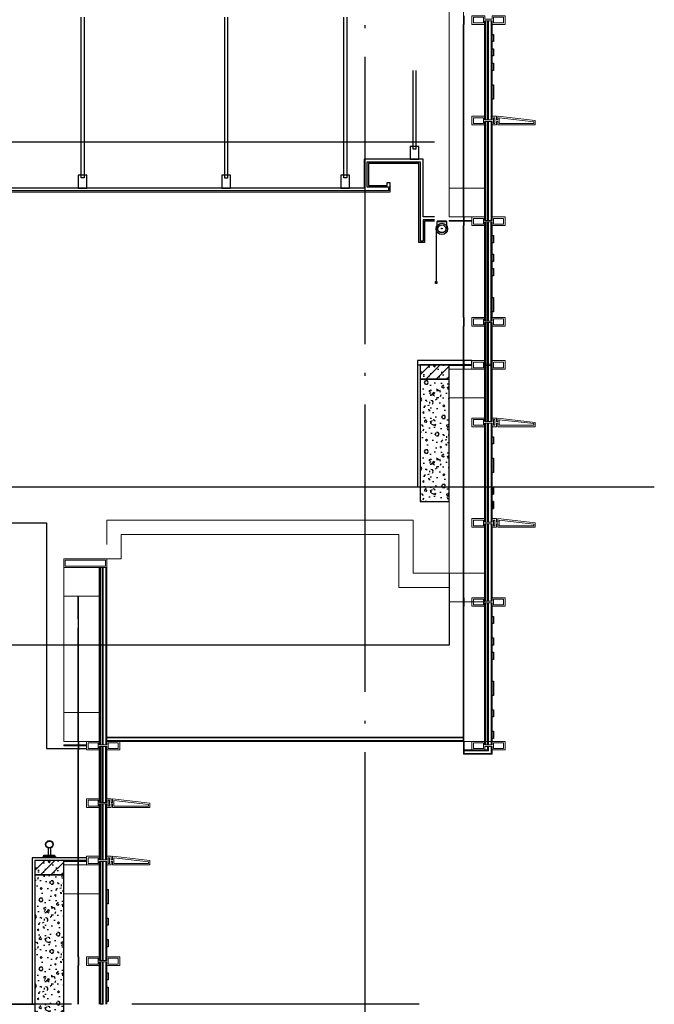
# Model space of a CAD drawing. Extents: x 1147314 to 1218578, y -272074 to -241968.
# Tile 29 of 47: x 1199590 to 1204009, y -266768 to -259915. Entities that reach past the tile are written whole.
import ezdxf

# ---------------------------------------------------------------- set-up
doc = ezdxf.new("R2010")
doc.units = 0
doc.header["$LTSCALE"] = 1000
doc.header["$MEASUREMENT"] = 0
doc.linetypes.add('230303生产综合楼-平面图_t8$0$DOTE', pattern=[2.42, 2, -0.2, 0.02, -0.2])
for name, color, linetype in [('A-DOOR-FIRE', 4, 'Continuous'), ('A-SECT-SURF', 6, 'Continuous'), ('A-看线', 115, 'Continuous'), ('DOTE', 1, 'Continuous'), ('FF-窗帘-JYZS', 8, 'Continuous'), ('LY_MC_section A', 140, 'Continuous'), ('PUB_HATCH', 8, 'Continuous'), ('SURFACE', 6, 'Continuous'), ('WALL', 255, 'Continuous'), ('吊顶', 183, 'Continuous'), ('墙身抹灰', 6, 'Continuous')]:
    doc.layers.add(name, color=color, linetype=linetype)
for name, color, linetype, lineweight in [('A-WALL-INSL', 241, 'Continuous', 0), ('WALL-CURT-GLAZ', 120, 'Continuous', 0), ('WALL-CURT-METL', 211, 'Continuous', 0)]:
    doc.layers.add(name, color=color, linetype=linetype, lineweight=lineweight)

# ---------------------------------------------------------------- blocks, each defined once
blk = doc.blocks.new('A$C071d96ed')
at = {"layer": 'A-看线'}
for points in [[(44, -690), (44, 0)], [(50, -690), (50, 0)], [(196, -665), (196, -25)], [(200, -665), (200, -25)]]:
    blk.add_lwpolyline(points, dxfattribs=at)
at = {"layer": 'WALL-CURT-GLAZ'}
for p, q in [((0, -690), (0, 0)), ((6, -690), (6, 0)), ((25, -690), (25, 0)), ((31, -690), (31, 0))]:
    blk.add_line(p, q, dxfattribs=at)
blk = doc.blocks.new('A$C37e4a2ef')
at = {"layer": 'A-看线'}
for points in [[(196, -60), (196, 0)], [(200, -60), (200, 0)]]:
    blk.add_lwpolyline(points, dxfattribs=at)
at = {"layer": 'WALL-CURT-METL'}
for points in [[(140, -60), (50, -60), (50, -35), (0, -35), (0, -60), (-30, -60), (-30, -35), (-40, -35), (-40, -60), (-300, -60), (-300, -30), (-40, 0), (-40, -25), (-30, -25), (-30, 0), (0, 0), (0, -25), (50, -25), (50, 0), (140, 0)], [(-50, -50), (-50, -11.2), (-290, -38.9), (-290, -50)], [(-20, -10), (-10, -10), (-10, -50), (-20, -50)], [(130, -25), (130, -10), (60, -10), (60, -50), (130, -50)]]:
    blk.add_lwpolyline(points, close=True, dxfattribs=at)
blk = doc.blocks.new('A$C42b86bd6')
at = {"layer": 'A-看线'}
for points in [[(286, 0), (286, -60)], [(290, 0), (290, -60)]]:
    blk.add_lwpolyline(points, dxfattribs=at)
at = {"layer": 'WALL-CURT-METL'}
for points in [[(230, -60), (230, 0), (140, 0), (140, -25), (90, -25), (90, 0), (0, 0), (0, -60), (90, -60), (90, -35), (140, -35), (140, -60)], [(80, -25), (80, -10), (10, -10), (10, -50), (80, -50)], [(220, -50), (220, -10), (150, -10), (150, -35), (150, -50)]]:
    blk.add_lwpolyline(points, close=True, dxfattribs=at)
blk = doc.blocks.new('A$C827e71c0')
at = {"layer": 'A-DOOR-FIRE'}
blk.add_blockref('A$C42b86bd6', (-90, 0), dxfattribs=at)
blk = doc.blocks.new('A$C38d1714a')
at = {"layer": 'A-WALL-INSL'}
blk.add_lwpolyline([(0, 0), (250, 0), (250, -200), (0, -200)], close=True, dxfattribs=at)
blk = doc.blocks.new('A$Cb5ae1680')
at = {"layer": 'A-看线'}
for points in [[(44, 0), (44, 690)], [(50, 0), (50, 690)], [(196, 25), (196, 665)], [(200, 25), (200, 665)]]:
    blk.add_lwpolyline(points, dxfattribs=at)
at = {"layer": 'LY_MC_section A'}
for points in [[(0, 0), (0, 690)], [(6, 0), (6, 690)], [(25, 0), (25, 690)], [(31, 0), (31, 690)]]:
    blk.add_lwpolyline(points, dxfattribs=at)
blk = doc.blocks.new('A$C7aab0e27')
at = {"layer": 'A-DOOR-FIRE'}
blk.add_blockref('A$C37e4a2ef', (0, 0), dxfattribs=at)
blk = doc.blocks.new('A$Ca8bf0082')
at = {"layer": 'FF-窗帘-JYZS'}
blk.add_line((-7.2, -55.8), (-7.2, -424.9), dxfattribs=at)
for points in [[(0, -1.6), (64, -1.6), (64, 0), (0, 0)], [(-11.6, -420.7), (-2.8, -420.7), (-2.8, -432.6), (-11.6, -432.6)], [(-9.6, -422.7), (-4.8, -422.7), (-4.8, -430.6), (-9.6, -430.6)]]:
    blk.add_lwpolyline(points, close=True, dxfattribs=at)
blk.add_lwpolyline([(64, -1.6), (64, -44.8), (63.2, -51.2, -0.871795), (0.8, -51.2), (0, -44.8), (0, -1.6)], format="xyb", dxfattribs=at)
for centre, radius in [((32, -53.2), 39.2), ((32, -53.2), 28), ((32.4, -50.1), 2.73), ((-7.2, -424.9), 1.2)]:
    blk.add_circle(centre, radius, dxfattribs=at)
blk = doc.blocks.new('wuiyu')
at = {"layer": '吊顶'}
for points in [[(1198037.9, -259897.2), (1198037.9, -261016.2), (1198017.9, -261016.2), (1198017.9, -259897.2)], [(1199037.9, -259897.4), (1199037.9, -261016.5), (1199017.9, -261016.5), (1199017.9, -259897.4)], [(1200037.9, -259897.7), (1200037.9, -261016.7), (1200017.9, -261016.7), (1200017.9, -259897.7)], [(1201037.9, -259897.7), (1201037.9, -261017), (1201017.9, -261017), (1201017.9, -259897.7)], [(1201866.7, -259897.4), (1201866.7, -261016.7), (1201846.7, -261016.7), (1201846.7, -259897.4)], [(1202349, -260267.7), (1202349, -260816.6), (1202329, -260816.6), (1202329, -260267.7)], [(1202479, -261287.7), (1202400, -261287.6), (1202400, -260886.6), (1201988, -260886.6), (1201988, -261086.7), (1196766.2, -261087.4)], [(1202479, -261307.7), (1202398, -261307.6), (1202398, -261456.6), (1202380, -261456.6), (1202380, -260906.6), (1202008, -260906.6), (1202008, -261078.3), (1202158, -261078.3), (1202158, -261106.6), (1196766.2, -261107.4)], [(1202479, -261317.7), (1202408, -261317.6), (1202408, -261466.6), (1202370, -261466.6), (1202370, -260916.6), (1202018, -260916.6), (1202018, -261068.3), (1202149, -261068.3), (1202149, -261048.6), (1202168, -261048.6), (1202168, -261116.6), (1196766.2, -261117.4)]]:
    blk.add_lwpolyline(points, dxfattribs=at)
for points in [[(1202369, -260796.6), (1202309, -260796.6), (1202309, -260886.6), (1202369, -260886.6)], [(1198057.9, -260996.2), (1197997.9, -260996.2), (1197997.9, -261086.2), (1198057.9, -261086.2)], [(1199057.9, -260996.5), (1198997.9, -260996.5), (1198997.9, -261086.5), (1199057.9, -261086.5)], [(1200057.9, -260996.7), (1199997.9, -260996.7), (1199997.9, -261086.7), (1200057.9, -261086.7)], [(1201057.9, -260997), (1200997.9, -260997), (1200997.9, -261087), (1201057.9, -261087)], [(1201886.7, -260996.7), (1201826.7, -260996.7), (1201826.7, -261086.7), (1201886.7, -261086.7)], [(1201886.7, -260996.7), (1201826.7, -260996.7), (1201826.7, -261086.7), (1201886.7, -261086.7)]]:
    blk.add_lwpolyline(points, close=True, dxfattribs=at)
at = {"layer": 'FF-窗帘-JYZS'}
blk.add_blockref('A$Ca8bf0082', (1202497, -261317.7), dxfattribs=at)
blk = doc.blocks.new('A$C429b8df4')
at = {"layer": '吊顶'}
for points in [[(-9, 97.9), (-9, 30)], [(9, 97.9), (9, 30)]]:
    blk.add_lwpolyline(points, dxfattribs=at)
for points in [[(43.4, 30), (-43.4, 30), (-43.4, 39.2), (43.4, 39.2)], [(36.9, 39.2), (-37.9, 39.2), (-37.9, 48.4), (36.9, 48.4)]]:
    blk.add_lwpolyline(points, close=True, dxfattribs=at)
for radius in [26.5, 23.5]:
    blk.add_circle((0, 122.8), radius, dxfattribs=at)

msp = doc.modelspace()

# ---------------------------------------------------------------- hatches: boundary and pattern name
at = {"layer": 'PUB_HATCH'}
h = msp.add_hatch(dxfattribs=at)
h.set_pattern_fill('钢筋混凝土', color=256, scale=20, style=0)
h.set_pattern_definition([(45, (-1048875.837, 107250.536), (-35.3553391, 35.3553391), []), (50, (-1048875.84, 107250.54), (143.4520365, -12.550427), [15, -165]), (355, (-1048875.84, 107250.54), (-27.750267, 150.438427), [12, -132]), (100.4514, (-1048863.88, 107249.49), (115.701876, 137.887908), [12.748038, -140.228422]), (46.1842, (-1048875.84, 107290.54), (213.44821, -33.103803), [22.5, -247.5]), (96.6356, (-1048858.05, 107287.78), (186.932541, 194.823574), [19.122058, -210.3426]), (351.1842, (-1048875.84, 107290.54), (186.93239, 194.82372), [18, -198]), (21, (-1048855.84, 107280.54), (119.3814104, -80.523778), [15, -165]), (326, (-1048855.84, 107280.54), (48.663066, 145.030009), [12, -132]), (71.4514, (-1048845.89, 107273.83), (168.044526, 64.506099), [12.748038, -140.228422]), (37.5, (-1048875.837, 107250.536), (2.4319711, 66.5787708), [0, -130.4, 0, -134, 0, -132.5]), (7.5, (-1048875.84, 107250.536), (52.6139075, 78.8823424), [0, -76.4, 0, -127.4, 0, -50.5]), (327.5, (-1048920.437, 107250.536), (106.7644872, -4.5109743), [0, -50, 0, -156, 0, -207]), (317.5, (-1048940.44, 107250.54), (116.637234, 20.0209965), [0, -65, 0, -103.6, 0, -147])])
h.paths.add_polyline_path([(1202579, -262317.7), (1202379, -262317.7), (1202379, -262417.7), (1202579, -262417.7)])
h = msp.add_hatch(dxfattribs=at)
h.set_pattern_fill('加气混凝土', color=256, scale=20, style=0)
h.set_pattern_definition([(0, (-1048805.04, 106777.34), (120, 240), [0, -240]), (0, (-1048945.44, 106744.94), (120, 240), [0, -240]), (0, (-1048867.44, 106742.54), (120, 240), [0, -240]), (0, (-1048782.24, 106813.34), (120, 240), [0, -240]), (0, (-1048881.84, 106730.54), (120, 240), [0, -240]), (0, (-1048758.24, 106964.54), (120, 240), [0, -240]), (0, (-1048831.44, 106945.34), (120, 240), [0, -240]), (0, (-1048793.04, 106915.34), (120, 240), [0, -240]), (0, (-1048988.64, 106910.54), (120, 240), [0, -240]), (0, (-1048871.04, 106899.74), (120, 240), [0, -240]), (0, (-1048916.64, 106838.54), (120, 240), [0, -240]), (0, (-1048914.24, 106748.54), (120, 240), [0, -240]), (0, (-1048824.24, 106738.94), (120, 240), [0, -240]), (0, (-1048758.24, 106844.54), (120, 240), [0, -240]), (0, (-1048982.64, 106807.34), (120, 240), [0, -240]), (0, (-1048962.24, 106848.14), (120, 240), [0, -240]), (0, (-1048868.64, 106831.34), (120, 240), [0, -240]), (0, (-1048902.24, 106796.54), (120, 240), [0, -240]), (0, (-1048921.44, 106875.74), (120, 240), [0, -240]), (0, (-1048891.44, 106965.74), (120, 240), [0, -240]), (0, (-1048973.04, 106756.94), (120, 240), [0, -240]), (0, (-1048841.04, 106916.54), (120, 240), [0, -240]), (0, (-1048952.64, 106920.14), (120, 240), [0, -240]), (0, (-1048971.84, 106951.34), (120, 240), [0, -240]), (130.601294, (-1048772.978, 106889.394), (-599.99999337, 720.00000315), [10.536622, -4414.8444]), (18.4349488, (-1048790.12, 106893.966), (599.9999978, 239.9999982), [10.842096, -1507.05116]), (90, (-1048790.12, 106883.68), (120, 240), [10.285714, -469.71426]), (161.565051, (-1048779.836, 106880.25), (-600.000003, 239.9999821), [10.842096, -1507.05116]), (53.1301023, (-1048779.836, 106880.25), (120.0000002, 239.9999999), [11.428572, -1188.5714]), (135, (-1048770.69, 106757.97), (-120.0000145, 239.9999838), [9.697464, -669.12504]), (45, (-1048784.41, 106757.97), (119.9999992, 239.999999), [9.697464, -669.12504]), (135, (-1048777.55, 106751.11), (-120.0000145, 239.9999838), [9.697464, -669.12504]), (45, (-1048777.55, 106751.11), (119.9999992, 239.999999), [9.697464, -669.12504]), (116.565051, (-1048886.12, 106919.1), (-2e-05, 479.999987), [12.77753, -255.5506]), (180, (-1048891.84, 106930.54), (-120, 240), [13.714286, -226.2857]), (63.434949, (-1048911.26, 106919.1), (1e-06, 479.999998), [12.77753, -255.5506]), (116.565051, (-1048905.55, 106907.68), (-2e-05, 479.999987), [12.77753, -255.5506]), (0, (-1048905.55, 106907.68), (120, 240), [13.714286, -226.2857]), (63.434949, (-1048891.84, 106907.68), (1e-06, 479.999998), [12.77753, -255.5506]), (107.102728, (-1048795.8355, 106837.966), (-359.999986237, 1200.000001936), [15.544538, -6513.161]), (143.972626, (-1048800.407, 106852.823), (-2279.9999711, 1679.9999981), [15.544538, -3248.808]), (180, (-1048812.98, 106861.97), (-120, 240), [14.857142, -225.14284]), (36.0273733, (-1048840.407, 106852.823), (2279.99998315, 1679.99998189), [15.544538, -3248.808]), (71.5650511, (-1048844.98, 106839.11), (360.00000185, 1199.99999793), [14.456126, -1503.43712]), (107.102728, (-1048840.407, 106824.2515), (-359.999986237, 1200.000001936), [15.544538, -6513.161]), (143.972626, (-1048827.836, 106815.109), (-2279.9999711, 1679.9999981), [15.544538, -3248.808]), (0, (-1048827.84, 106815.1), (120, 240), [14.857142, -225.14284]), (36.0273733, (-1048812.978, 106815.109), (2279.99998315, 1679.99998189), [15.544538, -3248.808]), (71.5650511, (-1048800.407, 106824.25), (360.00000185, 1199.99999793), [14.456126, -1503.43712]), (150.255118, (-1048793.55, 106949.966), (-360.00000085, 239.99999703), [9.214008, -1925.72784]), (90, (-1048801.55, 106945.4), (120, 240), [9.142858, -470.8571]), (29.7448813, (-1048801.55, 106945.394), (360.0000002, 239.99999888), [9.214008, -1925.72784]), (116.565051, (-1048849.55, 106779.68), (-2e-05, 479.999987), [12.77753, -255.5506]), (168.690067, (-1048855.264, 106791.109), (-1080.0000008, 239.99999398), [11.654902, -2435.8742]), (41.1859251, (-1048875.836, 106785.394), (2999.999981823, 2639.999976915), [12.148738, -5090.3208]), (90, (-1048875.84, 106773.97), (120, 240), [11.428572, -468.5714]), (138.814074, (-1048866.693, 106765.966), (-2999.999946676, 2640.000016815), [12.148738, -5090.3208]), (16.6992442, (-1048866.693, 106765.966), (3959.999970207, 1199.99998743), [11.93178, -4999.415]), (60.9453959, (-1048855.264, 106769.394), (119.99999968, 239.99999788), [11.766434, -4930.1358]), (109.983106, (-1048950.121, 106880.251), (-600.00000226, 1679.999995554), [13.3768, -5604.879]), (155.556045, (-1048954.693, 106892.823), (-1560.000005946, 719.99998504), [13.809194, -5786.0526]), (24.4439547, (-1048979.836, 106892.823), (1560.00000078, 719.999996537), [13.809194, -5786.0526]), (70.0168934, (-1048984.407, 106880.251), (600.00000181, 1679.99999583), [13.3768, -5604.879]), (109.983106, (-1048979.836, 106867.68), (-600.00000226, 1679.999995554), [13.3768, -5604.879]), (160.016893, (-1048967.264, 106863.109), (-600.00000035, 239.99998907), [13.3768, -2795.751]), (19.9831065, (-1048967.264, 106863.109), (599.9999967, 239.99999962), [13.3768, -2795.751]), (70.0168934, (-1048954.693, 106867.68), (600.00000181, 1679.99999583), [13.3768, -5604.879]), (122.005383, (-1048860.978, 106858.537), (-120.0000161, 239.99998775), [10.781693, -2253.3736]), (18.4349488, (-1048876.98, 106864.25), (599.9999978, 239.9999982), [10.842096, -1507.05116]), (90, (-1048876.98, 106853.97), (120, 240), [10.285714, -469.71426]), (161.565051, (-1048866.693, 106850.537), (-600.000003, 239.9999821), [10.842096, -1507.05116]), (54.4623222, (-1048866.693, 106850.537), (839.99999878, 1199.9999982), [9.831228, -4119.2846]), (116.565051, (-1048930.7, 106800.25), (-2e-05, 479.999987), [12.77753, -255.5506]), (180, (-1048936.4, 106811.68), (-120, 240), [12.571428, -227.42856]), (59.0362434, (-1048955.836, 106800.251), (120.00000039, 239.99999884), [13.32789, -2785.5288]), (120.963756, (-1048948.978, 106788.823), (-120.0000164, 239.99998898), [13.32789, -2785.5288]), (0, (-1048948.98, 106788.82), (120, 240), [12.571428, -227.42856]), (63.434949, (-1048936.4, 106788.82), (1e-06, 479.999998), [12.77753, -255.5506])])
h.paths.add_polyline_path([(1202579, -262417.7), (1202379, -262417.7), (1202379, -263267.7), (1202579, -263267.7)])
h = msp.add_hatch(dxfattribs=at)
h.set_pattern_fill('钢筋混凝土', color=256, scale=20, style=0)
h.set_pattern_definition([(45, (-1051558.64, 103800.49), (-35.3553391, 35.3553391), []), (50, (-1051558.64, 103800.49), (143.4520365, -12.550427), [15, -165]), (355, (-1051558.64, 103800.49), (-27.750267, 150.438427), [12, -132]), (100.4514, (-1051546.69, 103799.44), (115.701876, 137.887908), [12.748038, -140.228422]), (46.1842, (-1051558.64, 103840.49), (213.44821, -33.103803), [22.5, -247.5]), (96.6356, (-1051540.85, 103837.73), (186.932541, 194.823574), [19.122058, -210.3426]), (351.1842, (-1051558.64, 103840.49), (186.93239, 194.82372), [18, -198]), (21, (-1051538.64, 103830.49), (119.3814104, -80.523778), [15, -165]), (326, (-1051538.64, 103830.49), (48.663066, 145.030009), [12, -132]), (71.4514, (-1051528.69, 103823.78), (168.044526, 64.506099), [12.748038, -140.228422]), (37.5, (-1051558.64, 103800.49), (2.4319711, 66.5787708), [0, -130.4, 0, -134, 0, -132.5]), (7.5, (-1051558.64, 103800.49), (52.6139075, 78.8823424), [0, -76.4, 0, -127.4, 0, -50.5]), (327.5, (-1051603.24, 103800.49), (106.7644872, -4.5109743), [0, -50, 0, -156, 0, -207]), (317.5, (-1051623.24, 103800.49), (116.637234, 20.0209965), [0, -65, 0, -103.6, 0, -147])])
h.paths.add_polyline_path([(1199896.2, -265767.7), (1199696.2, -265767.7), (1199696.2, -265867.7), (1199896.2, -265867.7)])
h = msp.add_hatch(dxfattribs=at)
h.set_pattern_fill('加气混凝土', color=256, scale=20, style=0)
h.set_pattern_definition([(0, (-1051487.84, 103177.3), (120, 240), [0, -240]), (0, (-1051628.24, 103144.9), (120, 240), [0, -240]), (0, (-1051550.24, 103142.5), (120, 240), [0, -240]), (0, (-1051465.04, 103213.3), (120, 240), [0, -240]), (0, (-1051564.64, 103130.5), (120, 240), [0, -240]), (0, (-1051441.04, 103364.5), (120, 240), [0, -240]), (0, (-1051514.24, 103345.3), (120, 240), [0, -240]), (0, (-1051475.84, 103315.3), (120, 240), [0, -240]), (0, (-1051671.44, 103310.5), (120, 240), [0, -240]), (0, (-1051553.84, 103299.7), (120, 240), [0, -240]), (0, (-1051599.44, 103238.5), (120, 240), [0, -240]), (0, (-1051597.04, 103148.5), (120, 240), [0, -240]), (0, (-1051507.04, 103138.9), (120, 240), [0, -240]), (0, (-1051441.04, 103244.5), (120, 240), [0, -240]), (0, (-1051665.44, 103207.3), (120, 240), [0, -240]), (0, (-1051645.04, 103248.1), (120, 240), [0, -240]), (0, (-1051551.44, 103231.3), (120, 240), [0, -240]), (0, (-1051585.04, 103196.5), (120, 240), [0, -240]), (0, (-1051604.24, 103275.7), (120, 240), [0, -240]), (0, (-1051574.24, 103365.7), (120, 240), [0, -240]), (0, (-1051655.84, 103156.9), (120, 240), [0, -240]), (0, (-1051523.84, 103316.5), (120, 240), [0, -240]), (0, (-1051635.44, 103320.1), (120, 240), [0, -240]), (0, (-1051654.64, 103351.3), (120, 240), [0, -240]), (130.601294, (-1051455.78, 103289.368), (-599.99999337, 720.00000315), [10.536622, -4414.8444]), (18.4349488, (-1051472.923, 103293.94), (599.9999978, 239.9999982), [10.842096, -1507.05116]), (90, (-1051472.92, 103283.65), (120, 240), [10.285714, -469.71426]), (161.565051, (-1051462.638, 103280.225), (-600.000003, 239.9999821), [10.842096, -1507.05116]), (53.1301023, (-1051462.64, 103280.225), (120.0000002, 239.9999999), [11.428572, -1188.5714]), (135, (-1051453.495, 103157.94), (-120.0000145, 239.9999838), [9.697464, -669.12504]), (45, (-1051467.21, 103157.94), (119.9999992, 239.999999), [9.697464, -669.12504]), (135, (-1051460.35, 103151.08), (-120.0000145, 239.9999838), [9.697464, -669.12504]), (45, (-1051460.35, 103151.08), (119.9999992, 239.999999), [9.697464, -669.12504]), (116.565051, (-1051568.92, 103319.08), (-2e-05, 479.999987), [12.77753, -255.5506]), (180, (-1051574.64, 103330.5), (-120, 240), [13.714286, -226.2857]), (63.434949, (-1051594.07, 103319.08), (1e-06, 479.999998), [12.77753, -255.5506]), (116.565051, (-1051588.35, 103307.65), (-2e-05, 479.999987), [12.77753, -255.5506]), (0, (-1051588.35, 103307.65), (120, 240), [13.714286, -226.2857]), (63.434949, (-1051574.64, 103307.65), (1e-06, 479.999998), [12.77753, -255.5506]), (107.102728, (-1051478.638, 103237.939), (-359.999986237, 1200.000001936), [15.544538, -6513.161]), (143.972626, (-1051483.21, 103252.796), (-2279.9999711, 1679.9999981), [15.544538, -3248.808]), (180, (-1051495.78, 103261.94), (-120, 240), [14.857142, -225.14284]), (36.0273733, (-1051523.21, 103252.796), (2279.99998315, 1679.99998189), [15.544538, -3248.808]), (71.5650511, (-1051527.78, 103239.08), (360.00000185, 1199.99999793), [14.456126, -1503.43712]), (107.102728, (-1051523.209, 103224.225), (-359.999986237, 1200.000001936), [15.544538, -6513.161]), (143.972626, (-1051510.638, 103215.082), (-2279.9999711, 1679.9999981), [15.544538, -3248.808]), (0, (-1051510.64, 103215.08), (120, 240), [14.857142, -225.14284]), (36.0273733, (-1051495.78, 103215.082), (2279.99998315, 1679.99998189), [15.544538, -3248.808]), (71.5650511, (-1051483.21, 103224.225), (360.00000185, 1199.99999793), [14.456126, -1503.43712]), (150.255118, (-1051476.352, 103349.94), (-360.00000085, 239.99999703), [9.214008, -1925.72784]), (90, (-1051484.35, 103345.37), (120, 240), [9.142858, -470.8571]), (29.7448813, (-1051484.352, 103345.368), (360.0000002, 239.99999888), [9.214008, -1925.72784]), (116.565051, (-1051532.35, 103179.65), (-2e-05, 479.999987), [12.77753, -255.5506]), (168.690067, (-1051538.066, 103191.082), (-1080.0000008, 239.99999398), [11.654902, -2435.8742]), (41.1859251, (-1051558.638, 103185.368), (2999.999981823, 2639.999976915), [12.148738, -5090.3208]), (90, (-1051558.64, 103173.94), (120, 240), [11.428572, -468.5714]), (138.814074, (-1051549.495, 103165.939), (-2999.999946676, 2640.000016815), [12.148738, -5090.3208]), (16.6992442, (-1051549.495, 103165.939), (3959.999970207, 1199.99998743), [11.93178, -4999.415]), (60.9453959, (-1051538.066, 103169.368), (119.99999968, 239.99999788), [11.766434, -4930.1358]), (109.983106, (-1051632.923, 103280.225), (-600.00000226, 1679.999995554), [13.3768, -5604.879]), (155.556045, (-1051637.495, 103292.796), (-1560.000005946, 719.99998504), [13.809194, -5786.0526]), (24.4439547, (-1051662.638, 103292.796), (1560.00000078, 719.999996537), [13.809194, -5786.0526]), (70.0168934, (-1051667.209, 103280.225), (600.00000181, 1679.99999583), [13.3768, -5604.879]), (109.983106, (-1051662.638, 103267.653), (-600.00000226, 1679.999995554), [13.3768, -5604.879]), (160.016893, (-1051650.066, 103263.082), (-600.00000035, 239.99998907), [13.3768, -2795.751]), (19.9831065, (-1051650.066, 103263.082), (599.9999967, 239.99999962), [13.3768, -2795.751]), (70.0168934, (-1051637.495, 103267.653), (600.00000181, 1679.99999583), [13.3768, -5604.879]), (122.005383, (-1051543.78, 103258.51), (-120.0000161, 239.99998775), [10.781693, -2253.3736]), (18.4349488, (-1051559.78, 103264.225), (599.9999978, 239.9999982), [10.842096, -1507.05116]), (90, (-1051559.78, 103253.94), (120, 240), [10.285714, -469.71426]), (161.565051, (-1051549.495, 103250.51), (-600.000003, 239.9999821), [10.842096, -1507.05116]), (54.4623222, (-1051549.495, 103250.51), (839.99999878, 1199.9999982), [9.831228, -4119.2846]), (116.565051, (-1051613.5, 103200.22), (-2e-05, 479.999987), [12.77753, -255.5506]), (180, (-1051619.2, 103211.65), (-120, 240), [12.571428, -227.42856]), (59.0362434, (-1051638.638, 103200.225), (120.00000039, 239.99999884), [13.32789, -2785.5288]), (120.963756, (-1051631.78, 103188.796), (-120.0000164, 239.99998898), [13.32789, -2785.5288]), (0, (-1051631.78, 103188.8), (120, 240), [12.571428, -227.42856]), (63.434949, (-1051619.2, 103188.8), (1e-06, 479.999998), [12.77753, -255.5506])])
h.paths.add_polyline_path([(1199896.2, -265867.7), (1199696.2, -265867.7), (1199696.2, -266867.7), (1199896.2, -266867.7)])

# ---------------------------------------------------------------- linework, layer by layer
at = {"layer": 'A-SECT-SURF'}
msp.add_line((1202379, -263167.7), (1196746.2, -263167.7), dxfattribs=at)
msp.add_lwpolyline([(1196746.2, -266767.7), (1199696.2, -266767.7)], dxfattribs=at)
at = {"layer": 'A-WALL-INSL'}
for p, q in [((1202579, -263767.7), (1202579, -263167.7)), ((1202679, -263767.7), (1202579, -263767.7))]:
    msp.add_line(p, q, dxfattribs=at)
for points in [[(1202679, -259667.7), (1202679, -261087.7), (1202579, -261087.7), (1202579, -259667.7)], [(1202579, -263167.7), (1202579, -262547.7), (1202679, -262547.7), (1202679, -263167.7)], [(1202579, -263767.7), (1202329, -263767.7), (1202329, -263397.7), (1200196.2, -263397.7), (1200196.2, -263567.7), (1200196.2, -263567.7)], [(1202579, -263867.7), (1202229, -263867.7), (1202229, -263497.7), (1200296.2, -263497.7), (1200296.2, -263667.7), (1200196.2, -263667.7)], [(1199996.2, -263927.7), (1199996.2, -264737.7), (1199896.2, -264737.7), (1199896.2, -263927.7), (1199996.2, -263927.7)], [(1199896.2, -266767.7), (1199896.2, -265997.7), (1199996.2, -265997.7), (1199996.2, -266767.7)]]:
    msp.add_lwpolyline(points, dxfattribs=at)
msp.add_lwpolyline([(1200146.2, -265797.7), (1199896.2, -265797.7), (1199896.2, -265997.7), (1200146.2, -265997.7)], close=True, dxfattribs=at)
at = {"layer": 'A-看线'}
msp.add_line((1202479, -260767.7), (1197296.2, -260767.7), dxfattribs=at)
for points in [[(1202829, -262312.7), (1202829, -262022.7)], [(1202835, -262312.7), (1202835, -262022.7)], [(1202679, -262287.7), (1202679, -262047.7)], [(1202683, -262287.7), (1202683, -262047.7)], [(1202679, -262687.7), (1202679, -262347.7)], [(1202683, -262687.7), (1202683, -262347.7)], [(1202829, -262712.7), (1202829, -262322.7)], [(1202835, -262712.7), (1202835, -262322.7)], [(1202829, -263167.7), (1202829, -262722.7)], [(1202835, -263167.7), (1202835, -262722.7)], [(1202679, -263167.7), (1202679, -262747.7)], [(1202683, -263167.7), (1202683, -262747.7)], [(1202679, -263387.7), (1202679, -263167.7)], [(1202683, -263387.7), (1202683, -263167.7)], [(1202829, -263412.7), (1202829, -263167.7)], [(1202835, -263412.7), (1202835, -263167.7)], [(1202679, -263937.7), (1202679, -263447.7)], [(1202679, -264937.7), (1202679, -263447.7)], [(1202683, -263937.7), (1202683, -263447.7)], [(1202683, -264937.7), (1202683, -263447.7)], [(1202829, -263962.7), (1202829, -263422.7)], [(1202835, -263962.7), (1202835, -263422.7)], [(1200146.2, -264962.7), (1200146.2, -263727.7)], [(1200152.2, -264962.7), (1200152.2, -263727.7)], [(1202579, -263767.7), (1202579, -264267.7), (1197296.2, -264267.7)], [(1199996.2, -264087.7), (1199996.2, -263927.7)], [(1200000.2, -264937.7), (1200000.2, -263927.7)], [(1202679, -264937.7), (1202679, -263997.7)], [(1202683, -264937.7), (1202683, -263997.7)], [(1202829, -264962.7), (1202829, -263972.7)], [(1202835, -264962.7), (1202835, -263972.7)], [(1199996.2, -264937.7), (1199996.2, -264147.7)], [(1200146.2, -265362.7), (1200146.2, -264972.7)], [(1200152.2, -265362.7), (1200152.2, -264972.7)], [(1199996.2, -265337.7), (1199996.2, -264997.7)], [(1200000.2, -265337.7), (1200000.2, -264997.7)], [(1202679, -264997.7), (1202679, -265027.7)], [(1202683, -264997.7), (1202683, -265027.7)], [(1200146.2, -265762.7), (1200146.2, -265372.7)], [(1200152.2, -265762.7), (1200152.2, -265372.7)], [(1199996.2, -265737.7), (1199996.2, -265397.7)], [(1200000.2, -265737.7), (1200000.2, -265397.7)], [(1200146.2, -266767.7), (1200146.2, -266472.7)], [(1200152.2, -266767.7), (1200152.2, -266472.7)], [(1199996.2, -266767.7), (1199996.2, -266497.7)], [(1200000.2, -266767.7), (1200000.2, -266497.7)]]:
    msp.add_lwpolyline(points, dxfattribs=at)
at = {"layer": 'DOTE', "linetype": '230303生产综合楼-平面图_t8$0$DOTE'}
for points in [[(1201995.8, -271853.7), (1201995.8, -254813.5)], [(1204008.5, -263167.7), (1195673.5, -263167.7)], [(1202371.2, -266767.7), (1195673.5, -266767.7)]]:
    msp.add_lwpolyline(points, dxfattribs=at)
at = {"layer": 'LY_MC_section A', "color": 41}
for points in [[(1202879, -260017.7), (1202889, -260017.7), (1202889, -260067.7), (1202879, -260067.7)], [(1202879, -260117.7), (1202889, -260117.7), (1202889, -260167.7), (1202879, -260167.7)], [(1202879, -260217.7), (1202889, -260217.7), (1202889, -260267.7), (1202879, -260267.7)], [(1202879, -260367.7), (1202889, -260367.7), (1202889, -260467.7), (1202879, -260467.7)], [(1202879, -261417.7), (1202889, -261417.7), (1202889, -261467.7), (1202879, -261467.7)], [(1202879, -261547.7), (1202889, -261547.7), (1202889, -261597.7), (1202879, -261597.7)], [(1202879, -261647.7), (1202889, -261647.7), (1202889, -261697.7), (1202879, -261697.7)], [(1202879, -261847.7), (1202889, -261847.7), (1202889, -261947.7), (1202879, -261947.7)], [(1202879, -262817.7), (1202889, -262817.7), (1202889, -262867.7), (1202879, -262867.7)], [(1202879, -262967.7), (1202889, -262967.7), (1202889, -263067.7), (1202879, -263067.7)], [(1202879, -263167.7), (1202889, -263167.7), (1202889, -263217.7), (1202879, -263217.7)], [(1202879, -263267.7), (1202889, -263267.7), (1202889, -263317.7), (1202879, -263317.7)], [(1202879, -264067.7), (1202889, -264067.7), (1202889, -264117.7), (1202879, -264117.7)], [(1202879, -264217.7), (1202889, -264217.7), (1202889, -264267.7), (1202879, -264267.7)], [(1202879, -264317.7), (1202889, -264317.7), (1202889, -264367.7), (1202879, -264367.7)], [(1202879, -264517.7), (1202889, -264517.7), (1202889, -264617.7), (1202879, -264617.7)], [(1202879, -264717.7), (1202889, -264717.7), (1202889, -264767.7), (1202879, -264767.7)], [(1202879, -264867.7), (1202889, -264867.7), (1202889, -264917.7), (1202879, -264917.7)], [(1200196.2, -265967.7), (1200206.2, -265967.7), (1200206.2, -266067.7), (1200196.2, -266067.7)], [(1200196.2, -266167.7), (1200206.2, -266167.7), (1200206.2, -266217.7), (1200196.2, -266217.7)], [(1200196.2, -266317.7), (1200206.2, -266317.7), (1200206.2, -266367.7), (1200196.2, -266367.7)], [(1200196.2, -266547.7), (1200206.2, -266547.7), (1200206.2, -266597.7), (1200196.2, -266597.7)], [(1200196.2, -266647.7), (1200206.2, -266647.7), (1200206.2, -266747.7), (1200196.2, -266747.7)]]:
    msp.add_lwpolyline(points, close=True, dxfattribs=at)
at = {"layer": 'LY_MC_section A'}
for points in [[(1202848, -262312.7), (1202848, -262022.7)], [(1202854, -262312.7), (1202854, -262022.7)], [(1202873, -262312.7), (1202873, -262022.7)], [(1202879, -262312.7), (1202879, -262022.7)], [(1200165.2, -265362.7), (1200165.2, -264972.7)], [(1200171.2, -265362.7), (1200171.2, -264972.7)], [(1200190.2, -265362.7), (1200190.2, -264972.7)], [(1200196.2, -265362.7), (1200196.2, -264972.7)], [(1200165.2, -265762.7), (1200165.2, -265372.7)], [(1200171.2, -265762.7), (1200171.2, -265372.7)], [(1200190.2, -265762.7), (1200190.2, -265372.7)], [(1200196.2, -265762.7), (1200196.2, -265372.7)]]:
    msp.add_lwpolyline(points, dxfattribs=at)
for points in [[(1202889, -263167.7), (1202879, -263167.7), (1202879, -263217.7), (1202889, -263217.7)], [(1202889, -263267.7), (1202879, -263267.7), (1202879, -263317.7), (1202889, -263317.7)]]:
    msp.add_lwpolyline(points, close=True, dxfattribs=at)
at = {"layer": 'WALL'}
for points in [[(1202579, -262317.7), (1202379, -262317.7), (1202379, -262417.7), (1202579, -262417.7)], [(1202579, -262417.7), (1202379, -262417.7), (1202379, -263267.7), (1202579, -263267.7)], [(1199896.2, -265767.7), (1199696.2, -265767.7), (1199696.2, -265867.7), (1199896.2, -265867.7)], [(1199896.2, -265867.7), (1199696.2, -265867.7), (1199696.2, -266867.7), (1199896.2, -266867.7)]]:
    msp.add_lwpolyline(points, close=True, dxfattribs=at)
at = {"layer": 'WALL-CURT-GLAZ'}
for p, q in [((1202848, -262712.7), (1202848, -262322.7)), ((1202854, -262712.7), (1202854, -262322.7)), ((1202873, -262712.7), (1202873, -262322.7)), ((1202879, -262712.7), (1202879, -262322.7)), ((1202848, -263167.7), (1202848, -262722.7)), ((1202854, -263167.7), (1202854, -262722.7)), ((1202873, -263167.7), (1202873, -262722.7)), ((1202879, -263167.7), (1202879, -262722.7)), ((1202848, -263412.7), (1202848, -263167.7)), ((1202854, -263412.7), (1202854, -263167.7)), ((1202873, -263412.7), (1202873, -263167.7)), ((1202879, -263412.7), (1202879, -263167.7)), ((1202848, -263962.7), (1202848, -263422.7)), ((1202854, -263962.7), (1202854, -263422.7)), ((1202873, -263962.7), (1202873, -263422.7)), ((1202879, -263962.7), (1202879, -263422.7)), ((1200165.2, -264962.7), (1200165.2, -263727.7)), ((1200171.2, -264962.7), (1200171.2, -263727.7)), ((1200190.2, -264962.7), (1200190.2, -263727.7)), ((1200196.2, -264962.7), (1200196.2, -263727.7)), ((1202848, -264962.7), (1202848, -263972.7)), ((1202854, -264962.7), (1202854, -263972.7)), ((1202873, -264962.7), (1202873, -263972.7)), ((1202879, -264962.7), (1202879, -263972.7)), ((1200165.2, -266767.7), (1200165.2, -266472.7)), ((1200171.2, -266767.7), (1200171.2, -266472.7)), ((1200190.2, -266767.7), (1200190.2, -266472.7)), ((1200196.2, -266767.7), (1200196.2, -266472.7))]:
    msp.add_line(p, q, dxfattribs=at)
for points in [[(1202579, -261312.7), (1202738.9, -261312.7), (1202738.9, -261317.7), (1202579, -261317.7)], [(1202579, -262317.7), (1202738.9, -262317.7), (1202738.9, -262322.7), (1202579, -262322.7)], [(1199896.2, -264962.8), (1200056.1, -264962.8), (1200056.1, -264967.8), (1199896.2, -264967.8)], [(1199896.2, -265767.7), (1200056.1, -265767.7), (1200056.1, -265772.7), (1199896.2, -265772.7)]]:
    msp.add_lwpolyline(points, close=True, dxfattribs=at)
for points in [[(1202879, -264882.7), (1202879, -264907.7), (1202879, -264937.7), (1200196.2, -264937.7)], [(1202679, -264907.7), (1200196.2, -264907.7)], [(1202679, -264913.7), (1200196.2, -264913.7)], [(1202679, -264931.7), (1200196.2, -264931.7)], [(1202879, -264972.7), (1202879, -264997.7), (1202879, -265027.7), (1202679, -265027.7)], [(1202873, -264972.7), (1202873, -264997.7), (1202873, -265021.7), (1202683, -265021.7)], [(1202848, -264972.7), (1202848, -264997.7), (1202683, -264997.7)], [(1202854, -264972.7), (1202854, -265003.7), (1202683, -265003.7)], [(1200196.2, -264997.7), (1200196.2, -264997.7)], [(1200196.2, -264997.7), (1200196.2, -264997.7)], [(1200196.2, -264997.7), (1200196.2, -264997.7)]]:
    msp.add_lwpolyline(points, dxfattribs=at)
at = {"layer": 'WALL-CURT-METL'}
for points in [[(1200196.2, -263727.7), (1199896.1, -263727.7), (1199896.1, -263667.7), (1200196.2, -263667.7)], [(1200186.2, -263717.7), (1199906.1, -263717.7), (1199906.1, -263677.7), (1200186.2, -263677.7)]]:
    msp.add_lwpolyline(points, close=True, dxfattribs=at)
at = {"layer": '墙身抹灰'}
msp.add_lwpolyline([(1202738.9, -262287.7), (1202358.9, -262287.7), (1202358.9, -262317.7), (1202738.9, -262317.7)], close=True, dxfattribs=at)
for points in [[(1202739, -262297.7), (1202738.9, -262297.7)], [(1202359, -262317.7), (1202359, -263167.7)], [(1202739, -262317.7), (1202379, -262317.7), (1202379, -263167.7)], [(1196766.2, -266767.7), (1196766.2, -264387.7), (1197166.2, -264387.7), (1197166.2, -263417.7), (1199776, -263417.7), (1199776.2, -264987.7), (1200056.1, -264987.8)], [(1200056.2, -265747.7), (1199676.2, -265747.7), (1199676.2, -266767.7)], [(1200056.2, -265767.7), (1199696.2, -265767.7), (1199696.2, -266767.7)]]:
    msp.add_lwpolyline(points, dxfattribs=at)

# ---------------------------------------------------------------- block references
at = {"layer": 'A-DOOR-FIRE', "xscale": -1}
for name, p in [('A$C827e71c0', (1202879, -259887.7)), ('A$C37e4a2ef', (1202879, -260587.7)), ('A$C42b86bd6', (1202969, -261287.7)), ('A$C37e4a2ef', (1202879, -262687.7)), ('A$C37e4a2ef', (1202879, -262687.7)), ('A$C42b86bd6', (1200286.2, -264937.7)), ('A$C42b86bd6', (1202969, -264937.7)), ('A$C42b86bd6', (1202969, -264937.7))]:
    msp.add_blockref(name, p, dxfattribs=at)
at = {"layer": 'FF-窗帘-JYZS'}
msp.add_blockref('wuiyu', (0, 0), dxfattribs=at)
at = {"layer": 'LY_MC_section A', "xscale": -1}
for name, p in [('A$C42b86bd6', (1202969, -261987.7)), ('A$C42b86bd6', (1202969, -262287.7)), ('A$C7aab0e27', (1202879, -263387.7)), ('A$C7aab0e27', (1202879, -263387.7)), ('A$C827e71c0', (1202879, -263937.7)), ('A$C827e71c0', (1202879, -263937.7)), ('A$C37e4a2ef', (1200196.2, -265337.7)), ('A$C37e4a2ef', (1200196.2, -265737.7)), ('A$C827e71c0', (1200196.2, -266437.7))]:
    msp.add_blockref(name, p, dxfattribs=at)
at = {"layer": 'SURFACE', "xscale": -1}
for name, p in [('A$C071d96ed', (1202879, -259922.7)), ('A$C071d96ed', (1202879, -260622.7)), ('A$C38d1714a', (1202829, -261087.7)), ('A$Cb5ae1680', (1202879, -262012.7)), ('A$Cb5ae1680', (1202879, -262712.7)), ('A$C38d1714a', (1202829, -262347.7)), ('A$C38d1714a', (1200146.2, -263727.7)), ('A$C38d1714a', (1202829, -263767.7)), ('A$C38d1714a', (1200146.2, -264737.7)), ('A$C071d96ed', (1200196.2, -265772.7))]:
    msp.add_blockref(name, p, dxfattribs=at)
at = {"layer": '吊顶'}
msp.add_blockref('A$C429b8df4', (1199796.5, -265777.7), dxfattribs=at)

doc.saveas('drawing.dxf')
